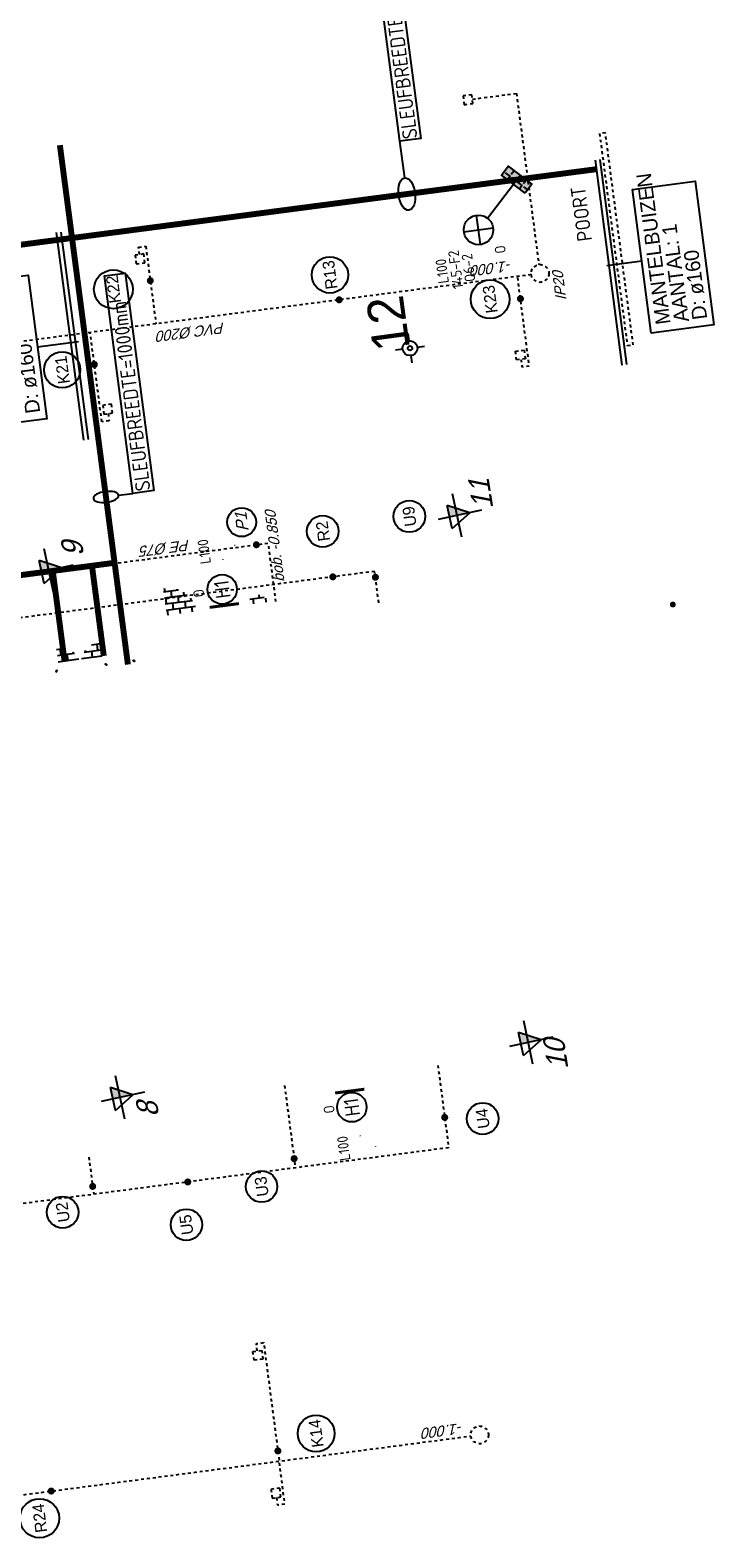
# Model space of a CAD drawing. Header units: metres. Extents: x 118052 to 118564, y 454784 to 455719.
# Tile 99 of 160: x 118535 to 118559, y 455186 to 455237. Entities that reach past the tile are written whole.
import ezdxf
from ezdxf.enums import TextEntityAlignment as Align

# ---------------------------------------------------------------- set-up
doc = ezdxf.new("R2010")
doc.units = ezdxf.units.M
doc.header["$LTSCALE"] = 0.5
for name, pattern in [('DASHED', [19.049999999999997, 12.7, -6.35]), ('Tauw_HIDDEN3', [2.8, 2, -0.8]), ('Tauw_L_Center2', [6.4990000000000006, 4, -0.833, 0.833, -0.833])]:
    doc.linetypes.add(name, pattern=pattern)
for name, color, linetype in [('28HH2-D2_STAALPROFIEL', 6, 'Continuous'), ('EL6312--', 6, 'Continuous'), ('EL_N_A_EB00----REVISIE~-_-----', 1, 'Continuous'), ('GRAAFWERKZAAMHEDEN', 6, 'Continuous'), ('KABELLOOP', 6, 'Continuous'), ('Koningsstal VIEUWPORT', 254, 'Continuous'), ('M01', 6, 'Continuous'), ('ZU_N_-_AL999---LK_pvc125_sdr34__20_^200~M_-----', 7, 'Continuous'), ('ZU_N_-_AL999---LP_PE-75_sdr00__18_^200~-_-----', 7, 'Continuous'), ('ZU_N_-_AL999---LP_PE-75_sdr00__18_^200~N_-----', 7, 'Continuous'), ('ZU_N_-_AL999---LR_pvc160_sdr34__20_^200~M_-----', 7, 'Continuous'), ('ZU_N_-_AL999---LR_pvc200_sdr34__18_^200~-_-----', 7, 'Continuous'), ('ZU_N_-_AL999---LR_pvc200_sdr34__18_^200~N_-----', 7, 'Continuous'), ('ZU_N_-_AL999---LR_pvc200_sdr34__20_^200~M_-----', 7, 'Continuous'), ('ZU_N_-_AL999---LU_pvc110_sdr34__20_^200~M_-----', 7, 'Continuous'), ('ZU_N_-_AL999---LU_pvc125_sdr34__20_^200~M_-----', 7, 'Continuous'), ('ZU_N_-_AL999---SYM_HWAINSPECTIEPUT__18_^200~-_-----', 7, 'Continuous'), ('ZU_N_-_EL999---LK_pvc125_sdr34~H_-----', 2, 'Tauw_L_Center2'), ('ZU_N_-_EL999---LP_PE-75_sdr00~H_-----', 2, 'Tauw_L_Center2'), ('ZU_N_-_EL999---LR_pvc160_sdr34~H_-----', 2, 'Tauw_L_Center2'), ('ZU_N_-_EL999---LR_pvc200_sdr34~H_-----', 2, 'Tauw_L_Center2'), ('ZU_N_-_EL999---LU_pvc110_sdr34~H_-----', 2, 'Tauw_L_Center2'), ('ZU_N_-_EL999---LU_pvc125_sdr34~H_-----', 2, 'Tauw_L_Center2'), ('ZU_N_-_EL999---LU_pvc160_sdr34~H_-----', 2, 'Tauw_L_Center2'), ('ZU_N_-_EL999---SYM_HWAINSPECTIEPUT~-_002--', 2, 'Tauw_L_Center2'), ('ZU_N_-_EL999---SYM_STRAATKOLK~-_----c', 7, 'Tauw_L_Center2'), ('ZU_N_-_MB00----SYM_SONDERING~-_001--', 1, 'Continuous'), ('ZU_N_-_ML999---LK_pvc125_sdr34__20_^200~M_-----', 7, 'Continuous'), ('ZU_N_-_ML999---LR_pvc160_sdr34__20_^200~M_-----', 7, 'Continuous'), ('ZU_N_-_ML999---LR_pvc200_sdr34__20_^200~M_-----', 7, 'Continuous'), ('ZU_N_-_ML999---LU_pvc110_sdr34__20_^200~M_-----', 7, 'Continuous'), ('ZU_N_-_ML999---LU_pvc125_sdr34__20_^200~M_-----', 7, 'Continuous'), ('ZU_N_-_TB00----tekst__35_^200~-_-----', 7, 'Continuous'), ('ZU_N_A_HV02----_arcering verharding ov betonstraatsteen-halfsteensverband~v_-----', 14, 'Continuous'), ('ZU_N_D_EVRH----POORT~-_009J-', 9, 'Tauw_HIDDEN3'), ('ZU_N_L_AB00----AFRASTERING__18_^200~-_-----', 7, 'Continuous')]:
    doc.layers.add(name, color=color, linetype=linetype)
doc.layers.add('K100', color=6, linetype='DASHED', lineweight=100)
doc.layers.add('ZU_N_-_AL999---LP_PE-75_sdr00__20_^200~Mt-----', color=7, linetype='Continuous', plot=False)
doc.layers.add('ZU_N_-_ML999---LP_PE-75_sdr00__20_^200~Mt-----', color=7, linetype='Continuous', plot=False)
doc.styles.add('BURO-018', font='Isocp.shx', dxfattribs={"height": 360})
doc.styles.add('BURO-025', font='Isocp.shx', dxfattribs={"height": 500})
doc.styles.add('tcb_isocp', font='tcb_isocp.shx')
pattern_1 = [(90, (-240156.4942222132, 6213.1519820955), (-209.55, 1.77635683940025e-14), []), (179.9999999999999, (-240156.4942222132, 6213.1519820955), (-6.394884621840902e-14, -419.1), [209.5499999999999, -209.5499999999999]), (179.9999999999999, (-240156.4942222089, 6422.701982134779), (-6.394884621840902e-14, -419.1), [-209.5499999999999, 209.5499999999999])]

# ---------------------------------------------------------------- blocks, each defined once
blk = doc.blocks.new('M01')
for points in [[(-1, 0), (-0.5, 0)], [(0, 0.5000000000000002), (0, 1)], [(0.5, 0), (1, 0)], [(0, -0.5000000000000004), (0, -1)]]:
    blk.add_lwpolyline(points)
for radius in [0.5, 0.15]:
    blk.add_circle((0, 0), radius)
blk = doc.blocks.new('zusondg1')
for p, q in [((0, -1.056103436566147), (0, 0.819315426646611)), ((-0.9336846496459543, 0), (0.933684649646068, 0)), ((-0.5, 0.314618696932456), (0, -0.5514067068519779)), ((-0.5, 0.314618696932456), (0.5, 0.314618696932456)), ((0, -0.5514067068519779), (0.5, 0.314618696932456))]:
    blk.add_line(p, q)
for points in [[(0, -0.5514067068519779), (0, 0.314618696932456), (0.5, 0.314618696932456)], [(0, -0.5514067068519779), (0, 0.314618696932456), (0.5, 0.314618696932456), (0, -0.5514067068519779)]]:
    blk.add_solid(points)
blk = doc.blocks.new('E00172')
at = {"color": 0, "linetype": 'Continuous', "const_width": 0.5}
blk.add_lwpolyline([(-2.499999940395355, 0.75), (2.5, 0.75)], dxfattribs=at)
at = {"color": 0, "linetype": 'Continuous'}
blk.add_circle((0, 3.500000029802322), 2.5, dxfattribs=at)
at = {"color": 0, "linetype": 'Continuous', "style": 'BURO-018'}
for tag, p in [('E_GKAST', (5.960464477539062e-08, 11.5)), ('E_GROEP', (5.960464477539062e-08, 8.500000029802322)), ('E_SGROEP', (4.500000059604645, 8.500000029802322)), ('E_ARMCODE', (0, 3.500000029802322)), ('E_SLET', (4.500000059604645, 2.500000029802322))]:
    blk.add_attdef(tag, text='', height=1.8, dxfattribs=at).set_placement(p, align=Align.MIDDLE)
blk = doc.blocks.new('E00525')
at = {"linetype": 'ByBlock'}
h = blk.add_hatch(dxfattribs=at)
h.set_pattern_fill('ANGLE', color=0, scale=0.18438609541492, style=0)
h.set_pattern_definition([(360, (-37.67331033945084, -34.01927211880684), (5.551115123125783e-17, 1.287936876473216), [0.9366813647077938, -0.3512555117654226]), (90, (-37.67331033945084, -34.01927211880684), (-1.287936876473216, 1.387778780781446e-16), [0.9366813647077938, -0.3512555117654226])])
edge = h.paths.add_edge_path()
edge.add_line((-2.522521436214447, 2.863310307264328), (2.522521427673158, 2.863310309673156))
edge.add_line((2.522521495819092, 2.863310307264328), (2.522521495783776, 1.000000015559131))
edge.add_line((2.522521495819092, 1.000000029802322), (-2.522521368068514, 1.000000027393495))
edge.add_line((-2.522521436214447, 1), (-2.522521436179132, 2.863310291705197))
h = blk.add_hatch(color=0, dxfattribs=at)
edge = h.paths.add_edge_path()
edge.add_line((-2.522521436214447, 2.863310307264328), (2.522521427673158, 2.863310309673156))
edge.add_line((2.522521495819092, 2.863310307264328), (2.522521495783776, 1.000000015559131))
edge.add_line((2.522521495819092, 1.000000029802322), (-2.522521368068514, 1.000000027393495))
edge.add_line((-2.522521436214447, 1), (-2.522521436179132, 2.863310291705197))
at = {"color": 0, "linetype": 'ByBlock'}
for p, q in [((-1.767766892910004, 14.38605433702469), (1.767767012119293, 10.85052046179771)), ((1.767766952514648, 14.38605433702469), (-1.767766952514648, 10.85052043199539)), ((5.960464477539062e-08, 10.0973382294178), (1.192092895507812e-07, 2.863310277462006))]:
    blk.add_line(p, q, dxfattribs=at)
blk.add_lwpolyline([(-2.522521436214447, 2.863310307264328), (2.522521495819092, 2.863310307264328), (2.522521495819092, 1.000000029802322), (-2.522521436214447, 1)], close=True, dxfattribs=at)
blk.add_circle((0, 12.61828738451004), 2.500000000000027, dxfattribs=at)
at = {"color": 0, "linetype": 'ByBlock', "style": 'BURO-018'}
for tag, p in [('E_GKAST', (5.960464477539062e-08, 20.61828738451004)), ('E_GROEP', (5.960464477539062e-08, 17.61828738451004)), ('E_SGROEP', (4.500000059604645, 17.61828738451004)), ('E_ARMCODE', (0, 12.61828738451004)), ('E_SLET', (4.500000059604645, 11.61828738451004))]:
    blk.add_attdef(tag, text='', height=1.8, dxfattribs=at).set_placement(p, align=Align.MIDDLE)
blk = doc.blocks.new('A$C051E189E')
at = {"layer": 'EL6312--'}
ref = blk.add_blockref('E00172', (-688.6164262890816, -80190.45264574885), dxfattribs=dict(at, xscale=199.9999999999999, yscale=199.9999999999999, zscale=199.9999999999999, rotation=269.9226929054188))
ref.add_attrib('E_ARMCODE', 'H1', dxfattribs={"layer": '0', "color": 2, "linetype": 'Continuous', "height": 500, "rotation": 2.219811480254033e-05, "style": 'BURO-025'}).set_placement((11.38294237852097, -80191.3971298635), align=Align.MIDDLE)
ref.add_attrib('E_SLET', 'O', dxfattribs={"layer": '0', "color": 1, "linetype": 'Continuous', "height": 360, "rotation": 2.219811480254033e-05, "style": 'BURO-018'}).set_placement((-16.3596059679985, -79383.75977525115), align=Align.MIDDLE)
ref.add_attrib('E_GROEP', '.', dxfattribs={"layer": '0', "color": 1, "linetype": 'Continuous', "height": 360, "rotation": 2.219811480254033e-05, "style": 'BURO-018'}).set_placement((1011.382032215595, -80192.74640476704), align=Align.MIDDLE)
ref.add_attrib('E_GKAST', 'L100', dxfattribs={"layer": '0', "color": 1, "linetype": 'Continuous', "height": 360, "rotation": 2.219811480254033e-05, "style": 'BURO-018'}).set_placement((1357.824037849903, -79750.79183277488), align=Align.MIDDLE)
ref.add_attrib('E_SGROEP', '.', dxfattribs={"layer": '0', "color": 1, "linetype": 'Continuous', "height": 360, "rotation": 2.219811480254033e-05, "style": 'BURO-018'}).set_placement((1439.628814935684, -80651.38201087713), align=Align.MIDDLE)
ref = blk.add_blockref('E00172', (-17241.50111585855, -82268.17583349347), dxfattribs=dict(at, xscale=199.9999999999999, yscale=199.9999999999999, zscale=199.9999999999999, rotation=89.92269290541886))
ref.add_attrib('E_ARMCODE', 'H1', dxfattribs={"layer": '0', "color": 2, "linetype": 'Continuous', "height": 500, "rotation": 2.219811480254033e-05, "style": 'BURO-025'}).set_placement((-17941.50048458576, -82267.23134937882), align=Align.MIDDLE)
ref.add_attrib('E_SLET', 'O', dxfattribs={"layer": '0', "color": 1, "linetype": 'Continuous', "height": 360, "rotation": 2.219811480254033e-05, "style": 'BURO-018'}).set_placement((-17913.7585478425, -81492.17886897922), align=Align.MIDDLE)
ref.add_attrib('E_GROEP', '.', dxfattribs={"layer": '0', "color": 1, "linetype": 'Continuous', "height": 360, "rotation": 2.219811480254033e-05, "style": 'BURO-018'}).set_placement((-18941.49957442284, -82265.88207447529), align=Align.MIDDLE)
ref.add_attrib('E_GKAST', 'L100', dxfattribs={"layer": '0', "color": 1, "linetype": 'Continuous', "height": 360, "rotation": 2.219811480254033e-05, "style": 'BURO-018'}).set_placement((-19287.94192659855, -81810.75219544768), align=Align.MIDDLE)
ref.add_attrib('E_SGROEP', '.', dxfattribs={"layer": '0', "color": 1, "linetype": 'Continuous', "height": 360, "rotation": 2.219811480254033e-05, "style": 'BURO-018'}).set_placement((-19369.74599808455, -82735.96391153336), align=Align.MIDDLE)
ref = blk.add_blockref('E00525', (12742.79491394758, -92159.91859996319), dxfattribs=dict(at, xscale=200, yscale=200, zscale=200, rotation=45.31206889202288))
ref.add_attrib('E_SGROEP', 'Q6-2', dxfattribs={"layer": '0', "color": 1, "linetype": 'ByBlock', "height": 360, "style": 'BURO-018'}).set_placement((9719.161192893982, -89880.66288164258), align=Align.MIDDLE)
ref.add_attrib('E_GKAST', 'L100', dxfattribs={"layer": '0', "color": 1, "linetype": 'ByBlock', "height": 360, "style": 'BURO-018'}).set_placement((9722.326311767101, -88979.99178874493), align=Align.MIDDLE)
ref.add_attrib('E_GROEP', '145-F2', dxfattribs={"layer": '0', "color": 1, "linetype": 'ByBlock', "height": 360, "style": 'BURO-018'}).set_placement((9715.825312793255, -89443.61111852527), align=Align.MIDDLE)
ref.add_attrib('E_SLET', 'O', dxfattribs={"layer": '0', "color": 1, "linetype": 'ByBlock', "height": 360, "style": 'BURO-018'}).set_placement((10196.95387291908, -91023.6606246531), align=Align.MIDDLE)
at = {"layer": 'K100', "color": 2, "style": 'BURO-025'}
blk.add_text('POORT', height=500, dxfattribs=at).set_placement((10097.83829933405, -94159.90334999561))
blk = doc.blocks.new('A$C6DFC50BF')
at = {"layer": 'GRAAFWERKZAAMHEDEN'}
for p, q in [((8965.56988298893, -75052.35306847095), (8965.569883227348, -76455.0780979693)), ((5633.243916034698, -76196.48988610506), (12715.57965314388, -76196.48988610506)), ((5633.243915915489, -76356.48988604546), (12715.57965314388, -76356.48988607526)), ((3627.677342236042, -77122.69189327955), (3627.67734259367, -77612.78160214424)), ((13017.18974155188, -88133.91456878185), (14270.83826082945, -88133.91456878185)), ((5772.434570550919, -94616.58284714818), (12772.43473500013, -94616.58284714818)), ((5772.434627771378, -94776.58284714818), (12772.43473494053, -94776.58284717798)), ((9175.02816605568, -95731.83696606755), (9175.028165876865, -94542.94922429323))]:
    blk.add_line(p, q, dxfattribs=at)
for points in [[(6512.137572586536, -72909.26000076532), (11419.00219339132, -72909.26000076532), (11419.00219339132, -75052.35306850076), (6512.137572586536, -75052.35306847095)], [(3627.677342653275, -77612.78160214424), (11050.85927063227, -77612.78160214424), (11050.85927069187, -78326.47268122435), (3627.677342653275, -78326.47268122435)], [(14270.83826082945, -88133.91456878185), (21694.02018880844, -88133.91456878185), (21694.02018880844, -88847.60564786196), (14270.83826082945, -88847.60564786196)], [(6721.595855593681, -95731.83696603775), (11628.46047639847, -95731.83696606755), (11628.46047633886, -97873.49270752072), (6721.595855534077, -97873.49270752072)]]:
    blk.add_lwpolyline(points, close=True, dxfattribs=at)
at = {"layer": 'GRAAFWERKZAAMHEDEN', "extrusion": (0, 0, -0.9999999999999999)}
blk.add_ellipse((3627.677342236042, -76692.86252257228), major_axis=(6.298087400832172e-09, -429.8293706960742), ratio=0.4219849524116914, dxfattribs=at)
at = {"layer": 'GRAAFWERKZAAMHEDEN'}
blk.add_ellipse((12467.74115282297, -88133.91456878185), major_axis=(549.4485887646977, 3.203271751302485e-09), ratio=0.5110715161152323, dxfattribs=at)
at = {"layer": 'KABELLOOP', "linetype": 'DASHED', "const_width": 200}
for points in [[(1377.838299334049, -55943.81955587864), (1377.846319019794, -76692.86271041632), (-2095.560815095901, -76692.86405277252)], [(12467.74115282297, -94597.11669272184), (12467.74115252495, -68829.90334999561), (16285.92845344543, -68836.26046454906)], [(1377.84602022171, -74579.9033190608), (-1700.561113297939, -74579.90450960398)], [(1377.84602022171, -75919.9033190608), (-1700.561113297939, -75919.90450960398)], [(15637.83829933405, -76692.86151987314), (1377.84631896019, -76692.86271041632)]]:
    blk.add_lwpolyline(points, dxfattribs=at)
at = {"layer": 'GRAAFWERKZAAMHEDEN', "color": 2}
for s, p in [('D: ø160', (6751.339828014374, -74857.93849730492)), ('MANTELBUIZEN', (6960.798111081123, -96423.63397589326)), ('AANTAL: 1', (6960.798111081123, -97056.7199448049)), ('D: ø160', (6960.798111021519, -97679.07813632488))]:
    blk.add_text(s, height=500, rotation=359.9837082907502, dxfattribs=at).set_placement(p)
at = {"layer": 'GRAAFWERKZAAMHEDEN', "color": 2, "style": 'BURO-025'}
for s, p in [('SLEUFBREEDTE=1000mm', (3661.710691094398, -78222.43714559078)), ('SLEUFBREEDTE=600mm', (14304.87160933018, -88743.5701122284))]:
    blk.add_text(s, height=500, rotation=359.9837082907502, dxfattribs=at).set_placement(p)
blk = doc.blocks.new('Leidingen')
at = {"layer": 'ZU_N_A_HV02----_arcering verharding ov betonstraatsteen-halfsteensverband~v_-----'}
h = blk.add_hatch(dxfattribs=at)
h.set_pattern_fill('BRICK', color=256, scale=32.99999999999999, angle=-7.416313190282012)
h.set_pattern_definition(pattern_1)
h.paths.add_polyline_path([(-263444.2935697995, -14512.64972291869), (-263930.5209955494, -14512.64972294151), (-263930.5209955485, -15220.84128826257, 0.3253126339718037)])
h = blk.add_hatch(dxfattribs=at)
h.set_pattern_fill('BRICK', color=256, scale=32.99999999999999, angle=-7.416313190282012)
h.set_pattern_definition(pattern_1)
h.paths.add_polyline_path([(-263930.5209956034, -15304.45815751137), (-263930.5209955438, -16012.6497229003), (-263444.2935697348, -16012.64972288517, 0.3253126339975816)])
h = blk.add_hatch(dxfattribs=at)
h.set_pattern_fill('BRICK', color=256, scale=32.99999999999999, angle=-7.416313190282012)
h.set_pattern_definition(pattern_1)
h.paths.add_polyline_path([(-261927.322362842, -18362.35845678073), (-262840.5209964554, -18362.35845683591), (-262840.5209964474, -19395.55174308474, 0.4131892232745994)])
h = blk.add_hatch(dxfattribs=at)
h.set_pattern_fill('BRICK', color=256, scale=32.99999999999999, angle=-7.416313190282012)
h.set_pattern_definition(pattern_1)
h.paths.add_polyline_path([(-262500.8915950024, -21296.14538459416, 0.02309533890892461), (-262497.4815077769, -21222.35845679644), (-262840.5209964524, -21222.3584568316), (-262840.5209964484, -21879.00683378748, 0.2211174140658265)])
at = {"layer": '28HH2-D2_STAALPROFIEL'}
for points in [[(-264215.3529435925, -14402.64972296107), (-264255.3529435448, -14402.64972296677), (-264255.3529434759, -14403.6497228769, 0.4142135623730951), (-264252.3529435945, -14406.64972288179), (-264225.3529434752, -14406.64972292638, -0.4142135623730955), (-264219.3529434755, -14412.64972290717, -1), (-264219.3529434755, -14412.64972290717), (-264219.3529434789, -14439.64972294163, 0.4142135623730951), (-264216.3529435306, -14442.64972289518), (-264215.3529434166, -14442.64972287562), (-264215.3529435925, -14402.64972296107)], [(-264215.3529434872, -16122.6497229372), (-264255.352943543, -16122.64972292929), (-264255.3529436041, -16121.64972296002, -0.4142135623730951), (-264252.3529434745, -16118.64972292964), (-264225.3529434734, -16118.64972295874, 0.4142135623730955), (-264219.3529434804, -16112.649722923, 1), (-264219.3529434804, -16112.649722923), (-264219.3529435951, -16085.64972287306, -0.4142135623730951), (-264216.3529435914, -16082.64972288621), (-264215.3529434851, -16082.64972292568), (-264215.3529434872, -16122.6497229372)], [(-264215.3529435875, -17072.35845677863), (-264255.3529435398, -17072.35845678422), (-264255.3529436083, -17071.35845681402, -0.4142135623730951), (-264252.3529435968, -17068.35845676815), (-264225.3529435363, -17068.35845674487, 0.4142135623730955), (-264219.3529434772, -17062.35845677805, 1), (-264219.3529434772, -17062.35845677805), (-264219.3529435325, -17035.35845667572, -0.4142135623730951), (-264216.3529435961, -17032.35845680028), (-264215.3529434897, -17032.35845683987), (-264215.3529435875, -17072.35845677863)]]:
    blk.add_lwpolyline(points, format="xyb", dxfattribs=at)
at = {"layer": 'ZU_N_-_EL999---LK_pvc125_sdr34~H_-----'}
for points in [[(-255814.3811245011, -17285.89162815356), (-256064.3811244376, -17285.8916281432), (-256064.3811245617, -17035.8916281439), (-253014.3811243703, -17035.89162798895)], [(-250614.3811244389, -19034.94159325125), (-250364.3811244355, -19034.94159321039), (-250364.3811243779, -19284.94159320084), (-253014.3636028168, -19284.94159324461)], [(-246864.3811520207, -30904.963668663), (-246864.381151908, -32408.97748887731), (-252714.3798938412, -32408.97748769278)]]:
    blk.add_lwpolyline(points, dxfattribs=at)
at = {"layer": 'ZU_N_-_EL999---LK_pvc125_sdr34~H_-----', "flags": 128}
for points in [[(-292941.8967085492, -18169.8324638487), (-293191.8967086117, -18169.83246388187), (-293191.8967086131, -18419.83246386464), (-291732.1112831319, -18419.832464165)], [(-287935.3638142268, -18169.83246387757), (-287685.3638143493, -18169.83246388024), (-287685.3638142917, -18419.83246387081), (-291732.1112831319, -18419.832464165)], [(-255814.3811240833, -31390.78708231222), (-256064.3811240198, -31390.78708230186), (-256064.3811240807, -31640.7870823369), (-253014.3811246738, -31640.78708231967)]]:
    blk.add_lwpolyline(points, dxfattribs=at)
at = {"layer": 'ZU_N_-_EL999---LP_PE-75_sdr00~H_-----', "flags": 128}
blk.add_lwpolyline([(-118553.1989605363, 6962.016680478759), (-242100.8711517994, 6918.149949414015), (-260869.9927551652, 6918.149949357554), (-260869.9927551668, -569.120819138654), (-260869.9927551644, -22082.3711988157), (-262858.1002473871, -22082.37119882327)], dxfattribs=at)
at = {"layer": 'ZU_N_-_EL999---LR_pvc160_sdr34~H_-----'}
blk.add_lwpolyline([(-291732.1112830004, -65.07610740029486), (-291732.1112830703, -24968.14670991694)], dxfattribs=at)
at = {"layer": 'ZU_N_-_EL999---LR_pvc200_sdr34~H_-----'}
for points in [[(-253014.3798937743, -32108.97748757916), (-253014.3369868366, 897.7337181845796)], [(-253014.3798937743, -32108.97748757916), (-253014.3798936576, -31640.78708231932)]]:
    blk.add_lwpolyline(points, dxfattribs=at)
at = {"layer": 'ZU_N_-_EL999---LU_pvc110_sdr34~H_-----'}
for points in [[(-280686.5042719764, -13362.35845676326), (-281957.1873227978, -13362.35845675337)], [(-279145.5209967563, -20252.35845679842), (-281957.1873233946, -20252.35845679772)], [(-279145.5209968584, -25492.35845669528), (-281957.1873244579, -25492.35845668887)], [(-263355.5209956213, -25542.35845676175), (-262284.4050102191, -25542.35845673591)]]:
    blk.add_lwpolyline(points, dxfattribs=at)
at = {"layer": 'ZU_N_-_EL999---LU_pvc125_sdr34~H_-----'}
blk.add_lwpolyline([(-281957.1873244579, -25492.35845668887), (-281957.187323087, 1194.985568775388)], dxfattribs=at)
at = {"layer": 'ZU_N_-_EL999---LU_pvc160_sdr34~H_-----'}
blk.add_lwpolyline([(-262284.4050102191, -25542.35845673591), (-262284.4050105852, 1196.853516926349)], dxfattribs=at)
at = {"layer": 'ZU_N_-_EL999---SYM_HWAINSPECTIEPUT~-_002--', "lineweight": -3}
for centre in [(-291732.11128313, -25268.14670993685), (-253014.3798937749, -32408.97748760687)]:
    blk.add_circle(centre, 299.9999999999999, dxfattribs=at)
at = {"layer": 'ZU_N_-_EL999---SYM_STRAATKOLK~-_----c', "lineweight": -3}
for points in [[(-255814.381124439, -17435.89162823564), (-255514.3811244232, -17435.89162821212), (-255514.3811243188, -17135.89162813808), (-255814.3811245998, -17135.89162800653)], [(-292941.8967084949, -18319.83246398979), (-292641.8967084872, -18319.83246408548), (-292641.8967084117, -18019.83246388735), (-292941.8967086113, -18019.83246376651)], [(-287935.3638142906, -18319.8324640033), (-288235.3638143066, -18319.83246408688), (-288235.3638144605, -18019.83246391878), (-287935.3638142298, -18019.83246380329)], [(-250914.3811245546, -19184.94159327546), (-250614.3811244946, -19184.94159325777), (-250614.3811244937, -18884.94159317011), (-250914.3811246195, -18884.94159305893)], [(-247014.381151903, -30904.96366869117), (-246714.3811519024, -30904.96366872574), (-246714.3811519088, -30604.96366863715), (-247014.3811520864, -30604.96366851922)], [(-255514.3811240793, -31540.78708236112), (-255814.3811240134, -31540.78708233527), (-255814.3811242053, -31240.78708234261), (-255514.3811239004, -31240.7870821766)]]:
    blk.add_lwpolyline(points, close=True, dxfattribs=at)
at = {"layer": 'ZU_N_-_ML999---LK_pvc125_sdr34__20_^200~M_-----', "flags": 128}
for points in [[(-254105.7947164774, -17035.89162804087, 0, 0, 0), (-254101.2448318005, -17155.80534097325, 0, 91.82399999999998, 0), (-254101.5915329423, -17146.66791608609, 91.82399999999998, 169.728, 0), (-254102.5770379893, -17120.6946058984, 169.728, 221.712, 0), (-254104.0539305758, -17081.77061468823, 221.712, 240, 0), (-254105.7947164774, -17035.89162804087, 240, 221.712, 0), (-254107.5355024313, -16990.01264150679, 221.712, 169.728, 0), (-254109.0123950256, -16951.08865035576, 169.728, 91.82399999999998, 0), (-254109.9979000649, -16925.11534010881, 91.82399999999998, 0, 0), (-254110.3446012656, -16915.9779151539, 0, 0, 0), (-254105.7947164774, -17035.89162804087, 0, 0, 0), (-254124.4910121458, -16543.14459298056, 0, 0, 0)], [(-291382.0289264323, -18419.83246408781, 0, 0, 0), (-291417.2414160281, -18305.11506961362, 0, 91.82399999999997, 0), (-291414.558224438, -18313.85653502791, 91.82399999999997, 169.728, 0), (-291406.9311991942, -18338.70432271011, 169.728, 221.7119999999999, 0), (-291395.5012249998, -18375.94158894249, 221.7119999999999, 239.9999999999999, 0), (-291382.0289264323, -18419.83246408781, 239.9999999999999, 221.7119999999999, 0), (-291368.556627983, -18463.72333921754, 221.7119999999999, 169.728, 0), (-291357.1266538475, -18500.96060538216, 169.728, 91.82399999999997, 0), (-291349.4996286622, -18525.80839299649, 91.82399999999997, 0, 0), (-291346.8164370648, -18534.54985841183, 0, 0, 0), (-291382.0289264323, -18419.83246408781, 0, 0, 0), (-291147.3153859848, -19184.49654101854, 0, 0, 0)], [(-251540.5210192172, -19284.94159322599, 0, 0, 0), (-251528.8079755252, -19404.36857766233, 0, 91.82399999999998, 0), (-251529.7005094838, -19395.26824138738, 91.82399999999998, 169.728, 0), (-251532.2375547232, -19369.4003566, 169.728, 221.712, 0), (-251536.039608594, -19330.63435748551, 221.712, 240, 0), (-251540.5210192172, -19284.94159322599, 240, 221.712, 0), (-251545.0024296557, -19239.24882899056, 221.712, 169.728, 0), (-251548.8044837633, -19200.48282990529, 169.728, 91.82399999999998, 0), (-251551.341528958, -19174.61494506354, 91.82399999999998, 0, 0), (-251552.2340629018, -19165.51460879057, 0, 0, 0), (-251540.5210192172, -19284.94159322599, 0, 0, 0), (-251601.9511659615, -18658.59567008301, 0, 0, 0)], [(-253777.0524751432, -31640.78708230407, 0, 0, 0), (-253790.7351598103, -31760.00446411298, 0, 91.82399999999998, 0), (-253789.6925392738, -31750.92009968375, 91.82399999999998, 169.728, 0), (-253786.7288697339, -31725.0976147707, 169.728, 221.712, 0), (-253782.2874703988, -31686.39965259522, 221.712, 240, 0), (-253777.0524751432, -31640.78708230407, 240, 221.712, 0), (-253771.8174800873, -31595.17451204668, 221.712, 169.728, 0), (-253767.3760805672, -31556.47654983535, 169.728, 91.82399999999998, 0), (-253764.412411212, -31530.65406489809, 91.82399999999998, 0, 0), (-253763.3697906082, -31521.56970035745, 0, 0, 0), (-253777.0524751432, -31640.78708230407, 0, 0, 0), (-253734.6439332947, -31271.2809900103, 0, 0, 0)]]:
    blk.add_lwpolyline(points, format="xyseb", dxfattribs=at)
at = {"layer": 'ZU_N_-_ML999---LK_pvc125_sdr34__20_^200~M_-----'}
for centre, radius in [((-254147.6339727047, -15933.2042373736), 610.3792542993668), ((-251666.0358594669, -18005.18381001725), 656.5469571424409), ((-290964.3903438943, -19780.44089225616), 623.3869110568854), ((-253659.7435634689, -30618.67324399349), 656.8918751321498)]:
    blk.add_circle(centre, radius, dxfattribs=at)
at = {"layer": 'ZU_N_-_ML999---LP_PE-75_sdr00__20_^200~Mt-----', "flags": 128}
blk.add_lwpolyline([(-260869.992755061, -21685.67491019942, 0, 0, 0), (-260978.1822688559, -21737.58857997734, 0, 91.82399999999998, 0), (-260969.938228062, -21733.63275831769, 91.82399999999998, 169.728, 0), (-260946.5043792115, -21722.38825749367, 169.728, 221.712, 0), (-260911.3860631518, -21705.5370802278, 221.712, 240, 0), (-260869.992755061, -21685.67491019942, 240, 221.712, 0), (-260828.5994472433, -21665.81274013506, 221.712, 169.728, 0), (-260793.4811309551, -21648.9615629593, 169.728, 91.82399999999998, 0), (-260770.0472822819, -21637.71706211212, 91.82399999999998, 0, 0), (-260761.8032412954, -21633.76124041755, 0, 0, 0), (-260869.992755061, -21685.67491019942, 0, 0, 0), (-260489.6285130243, -21503.1608849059, 0, 0, 0)], format="xyseb", dxfattribs=at)
at = {"layer": 'ZU_N_-_ML999---LP_PE-75_sdr00__20_^200~Mt-----'}
blk.add_circle((-260048.6908971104, -21291.58132434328), 489.0724809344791, dxfattribs=at)
at = {"layer": 'ZU_N_-_ML999---LR_pvc160_sdr34__20_^200~M_-----', "flags": 128}
for points in [[(-291732.1112831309, -10628.92085484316, 0, 0, 0), (-291628.9914127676, -10690.29098052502, 0, 91.82399999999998, 0), (-291636.8491467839, -10685.61457691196, 91.82399999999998, 169.728, 0), (-291659.1849107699, -10672.32180766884, 169.728, 221.712, 0), (-291692.6576207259, -10652.40106488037, 221.712, 240, 0), (-291732.1112831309, -10628.92085484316, 240, 221.712, 0), (-291771.5649454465, -10605.44064469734, 221.712, 169.728, 0), (-291805.0376554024, -10585.51990190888, 169.728, 91.82399999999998, 0), (-291827.373419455, -10572.22713265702, 91.82399999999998, 0, 0), (-291835.2311534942, -10567.5507291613, 0, 0, 0), (-291732.1112831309, -10628.92085484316, 0, 0, 0), (-292023.7661388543, -10455.34717712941, 0, 0, 0)], [(-262284.4050103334, -24112.25999547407, 0, 0, 0), (-262403.9640958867, -24122.53740149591, 0, 91.82399999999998, 0), (-262394.8536934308, -24121.75426314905, 91.82399999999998, 169.728, 0), (-262368.9571955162, -24119.5281770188, 169.728, 221.712, 0), (-262330.1483163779, -24116.1921310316, 221.712, 240, 0), (-262284.4050103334, -24112.25999547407, 240, 221.712, 0), (-262238.6617042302, -24108.32785998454, 221.712, 169.728, 0), (-262199.8528249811, -24104.99181401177, 169.728, 91.82399999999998, 0), (-262173.956327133, -24102.76572787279, 91.82399999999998, 0, 0), (-262164.8459247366, -24101.98258957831, 0, 0, 0), (-262284.4050103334, -24112.25999547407, 0, 0, 0), (-261244.212556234, -24022.84412147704, 0, 0, 0)]]:
    blk.add_lwpolyline(points, format="xyseb", dxfattribs=at)
at = {"layer": 'ZU_N_-_ML999---LR_pvc160_sdr34__20_^200~M_-----'}
for centre, radius in [((-292593.3733971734, -10116.35461532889), 662.8486899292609), ((-260710.5464825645, -23976.96970825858), 535.6341475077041)]:
    blk.add_circle(centre, radius, dxfattribs=at)
at = {"layer": 'ZU_N_-_ML999---LR_pvc200_sdr34__20_^200~M_-----', "flags": 128}
blk.add_lwpolyline([(-253014.3811244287, -25546.72367116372, 0, 0, 0), (-253131.3199787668, -25573.65514621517, 0, 91.82399999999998, 0), (-253122.4092380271, -25571.60296781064, 91.82399999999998, 169.728, 0), (-253097.0802821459, -25565.76961028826, 169.728, 221.712, 0), (-253059.1219300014, -25557.02765356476, 221.712, 240, 0), (-253014.3811244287, -25546.72367116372, 240, 221.712, 0), (-252969.6403186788, -25536.41968878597, 221.712, 169.728, 0), (-252931.681966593, -25527.6777319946, 169.728, 91.82399999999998, 0), (-252906.3530108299, -25521.84437445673, 91.82399999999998, 0, 0), (-252897.4422700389, -25519.79219611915, 0, 0, 0), (-253014.3811244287, -25546.72367116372, 0, 0, 0), (-252736.2918108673, -25482.6786155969, 0, 0, 0)], format="xyseb", dxfattribs=at)
at = {"layer": 'ZU_N_-_ML999---LR_pvc200_sdr34__20_^200~M_-----'}
blk.add_circle((-252136.0833386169, -25344.44825911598), 615.9203207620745, dxfattribs=at)
at = {"layer": 'ZU_N_-_ML999---LU_pvc110_sdr34__20_^200~M_-----', "flags": 128}
for points in [[(-281687.4822040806, -13362.35845670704, 0, 0, 0), (-281621.6226156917, -13462.6705428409, 0, 91.82399999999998, 0), (-281626.6411163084, -13455.02676185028, 91.82399999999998, 169.728, 0), (-281640.9063031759, -13433.29916407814, 169.728, 221.712, 0), (-281662.2843256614, -13400.73786090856, 221.712, 240, 0), (-281687.4822040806, -13362.35845670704, 240, 221.712, 0), (-281712.6800825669, -13323.97905261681, 221.712, 169.728, 0), (-281734.0581049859, -13291.41774945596, 169.728, 91.82399999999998, 0), (-281748.3232918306, -13269.6901515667, 91.82399999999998, 0, 0), (-281753.3417925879, -13262.04637061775, 0, 0, 0), (-281687.4822040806, -13362.35845670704, 0, 0, 0), (-282127.8487052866, -12691.627231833, 0, 0, 0)], [(-281643.0794576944, -20252.35845677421, 0, 0, 0), (-281577.5372183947, -20352.87818059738, 0, 91.82399999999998, 0), (-281582.5315371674, -20345.218577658, 91.82399999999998, 169.728, 0), (-281596.7279860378, -20323.44600545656, 169.728, 221.712, 0), (-281618.0029969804, -20290.81730315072, 221.712, 240, 0), (-281643.0794576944, -20252.35845677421, 240, 221.712, 0), (-281668.1559182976, -20213.89961041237, 221.712, 169.728, 0), (-281689.4309291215, -20181.27090806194, 169.728, 91.82399999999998, 0), (-281703.6273781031, -20159.49833590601, 91.82399999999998, 0, 0), (-281708.6216968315, -20151.83873297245, 0, 0, 0), (-281643.0794576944, -20252.35845677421, 0, 0, 0), (-282145.8077450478, -19481.34255517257, 0, 0, 0)], [(-280923.2463868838, -25492.35845677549, 0, 0, 0), (-280904.0954095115, -25373.89647950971, 0, 91.82399999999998, 0), (-280905.5547140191, -25382.92328214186, 91.82399999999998, 169.728, 0), (-280909.7028157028, -25408.58214641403, 169.728, 221.712, 0), (-280915.9192230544, -25447.03490419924, 221.712, 240, 0), (-280923.2463868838, -25492.35845677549, 240, 221.712, 0), (-280930.5735508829, -25537.68200926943, 221.712, 169.728, 0), (-280936.789958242, -25576.13476711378, 169.728, 91.82399999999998, 0), (-280940.938059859, -25601.79363133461, 91.82399999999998, 0, 0), (-280942.3973643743, -25610.8204340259, 0, 0, 0), (-280923.2463868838, -25492.35845677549, 0, 0, 0), (-281043.2884414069, -26234.90119176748, 0, 0, 0)]]:
    blk.add_lwpolyline(points, format="xyseb", dxfattribs=at)
at = {"layer": 'ZU_N_-_ML999---LU_pvc110_sdr34__20_^200~M_-----', "ltscale": 0.005, "flags": 128}
blk.add_lwpolyline([(-262487.1163916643, -25542.35845676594, 0, 0, 0), (-262583.3429737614, -25470.66156023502, 0, 91.82400020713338, 0), (-262576.0105082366, -25476.124863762, 91.82400020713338, 169.7280003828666, 0), (-262555.1678305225, -25491.65441155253, 169.7280003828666, 221.7120005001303, 0), (-262523.932681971, -25514.92722411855, 221.7120005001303, 240.0000005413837, 0), (-262487.1163916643, -25542.35845676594, 240.0000005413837, 221.7120005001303, 0), (-262450.3001013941, -25569.78968934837, 221.7120005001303, 169.7280003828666, 0), (-262419.0649529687, -25593.06250195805, 169.7280003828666, 91.82400020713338, 0), (-262398.2222752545, -25608.59204974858, 91.82400020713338, 0, 0), (-262390.8898097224, -25614.05535327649, 0, 0, 0), (-262487.1163916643, -25542.35845676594, 0, 0, 0), (-261025.6872512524, -26631.24607587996, 0, 0, 0)], format="xyseb", dxfattribs=at)
at = {"layer": 'ZU_N_-_ML999---LU_pvc110_sdr34__20_^200~M_-----'}
for centre, radius in [((-282421.8207425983, -12243.87240909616), 535.6341475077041), ((-282436.1611672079, -19036.0381808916), 531.6023847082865), ((-281128.8658233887, -26764.25620379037), 536.2277660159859)]:
    blk.add_circle(centre, radius, dxfattribs=at)
at = {"layer": 'ZU_N_-_ML999---LU_pvc110_sdr34__20_^200~M_-----', "ltscale": 0.005}
blk.add_circle((-260594.7984212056, -26952.29449302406), 537.3427863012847, dxfattribs=at)
at = {"layer": 'ZU_N_-_ML999---LU_pvc125_sdr34__20_^200~M_-----', "flags": 128}
blk.add_lwpolyline([(-281957.187324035, -16577.61371221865, 0, 0, 0), (-281838.7713689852, -16597.04722902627, 0, 91.82399999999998, 0), (-281847.7946646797, -16595.5663950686, 91.82399999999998, 169.728, 0), (-281873.4435606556, -16591.3570953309, 169.728, 221.712, 0), (-281911.881379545, -16585.0489757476, 221.712, 240, 0), (-281957.187324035, -16577.61371221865, 240, 221.712, 0), (-282002.4932684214, -16570.1784487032, 221.712, 169.728, 0), (-282040.9310874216, -16563.87032910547, 169.728, 91.82399999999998, 0), (-282066.5799833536, -16559.66102943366, 91.82399999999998, 0, 0), (-282075.6032789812, -16558.18019542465, 0, 0, 0), (-281957.187324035, -16577.61371221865, 0, 0, 0), (-282863.7962095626, -16428.82802732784, 0, 0, 0)], format="xyseb", dxfattribs=at)
at = {"layer": 'ZU_N_-_ML999---LU_pvc125_sdr34__20_^200~M_-----'}
blk.add_circle((-283388.3812439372, -16342.73716187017), 531.6023847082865, dxfattribs=at)
at = {"layer": 'ZU_N_D_EVRH----POORT~-_009J-'}
blk.add_lwpolyline([(-255821.6008021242, -35031.32717773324), (-255824.2627307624, -35225.20009440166), (-248576.95664559, -35225.20009442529), (-248576.9566455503, -35025.20009443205), (-255824.262730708, -35025.20009441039)], dxfattribs=at)
at = {"layer": 'ZU_N_D_EVRH----POORT~-_009J-', "flags": 128}
blk.add_lwpolyline([(-253215.0173200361, -34871.52727941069, 0, 144, 0), (-252927.0173200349, -34871.52727937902, 0, 0, 0), (-251367.4615552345, -34871.52727937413, 0, 0, 0)], format="xyseb", dxfattribs=at)
at = {"layer": 'ZU_N_L_AB00----AFRASTERING__18_^200~-_-----', "flags": 128}
blk.add_lwpolyline([(-264709.8246083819, -35415.15613101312, 0, 0, 0), (-264709.8246085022, -35315.15613096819, 0, 76.51999999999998, 0), (-264709.8246085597, -35322.7761309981, 76.51999999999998, 141.44, 0), (-264709.8246084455, -35344.43613102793, 141.44, 184.76, 0), (-264709.8246084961, -35376.89613095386, 184.76, 200, 0), (-264709.8246083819, -35415.15613101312, 200, 184.76, 0), (-264709.8246083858, -35453.41613105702, 184.76, 141.44, 0), (-264709.8246084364, -35485.87613098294, 141.44, 76.51999999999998, 0), (-264709.8246083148, -35507.53613101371, 76.51999999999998, 0, 0), (-264709.8246083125, -35515.15613093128, 0, 0, 0), (-264709.8246083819, -35415.15613101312, 0, 0, 0), (-264709.8246075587, -36660.52539816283, 0, 0, 0), (-263982.8173252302, -36660.52539760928, 0, 0, 0)], format="xyseb", dxfattribs=at)
at = {"layer": 'EL_N_A_EB00----REVISIE~-_-----'}
for name in ['A$C051E189E', 'A$C6DFC50BF']:
    blk.add_blockref(name, (-262229.9305388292, 59850.06411849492), dxfattribs=at)
at = {"layer": 'M01'}
ref = blk.add_blockref('M01', (-254949.9846067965, -27712.76698888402), dxfattribs=dict(at, xscale=499.99999999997, yscale=499.99999999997, zscale=499.99999999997, rotation=0.280337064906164))
ref.add_attrib('TAG', '12', (-254949.9846067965, -27712.76698888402), dxfattribs={"layer": '0', "color": 81, "height": 1250, "rotation": 0.280337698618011})
at = {"layer": 'ZU_N_-_MB00----SYM_SONDERING~-_001--', "xscale": 799.9999999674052, "yscale": 800.0000000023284, "zscale": 799.9999999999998, "rotation": 4.735440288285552}
for p in [(-278825.673594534, -14677.23774279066), (-260822.1794215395, -14600.58579756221), (-278775.7674078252, -28632.28737474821), (-260772.2732348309, -28555.63542957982)]:
    blk.add_blockref('zusondg1', p, dxfattribs=at)
at = {"layer": 'ZU_N_-_AL999---LK_pvc125_sdr34__20_^200~M_-----', "style": 'tcb_isocp'}
for s, p in [('K21', (-254147.6339727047, -15933.2042373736)), ('K22', (-251666.0358594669, -18005.18381001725)), ('K23', (-253659.7435634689, -30618.67324399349))]:
    blk.add_text(s, height=399.9999999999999, dxfattribs=at).set_placement(p, align=Align.MIDDLE)
blk.add_text('K14', height=399.9999999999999, rotation=359.9999982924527, dxfattribs=at).set_placement((-290964.3903438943, -19780.44089225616), align=Align.MIDDLE)
at = {"layer": 'ZU_N_-_AL999---LP_PE-75_sdr00__18_^200~-_-----', "style": 'tcb_isocp', "oblique": 20.00023775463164}
blk.add_text('PE %%12975', height=359.9999999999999, rotation=90, dxfattribs=at).set_placement((-260405.662701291, -19460.16507190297))
at = {"layer": 'ZU_N_-_AL999---LP_PE-75_sdr00__18_^200~N_-----', "style": 'tcb_isocp', "oblique": 20.00023775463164}
blk.add_text('bob. -0.850', height=359.9999999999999, dxfattribs=at).set_placement((-262235.3186201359, -22471.62122084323))
at = {"layer": 'ZU_N_-_AL999---LP_PE-75_sdr00__20_^200~Mt-----', "style": 'tcb_isocp', "oblique": 20.00023775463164}
blk.add_text('P1', height=399.9999999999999, dxfattribs=at).set_placement((-260048.6908971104, -21291.58132434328), align=Align.MIDDLE)
at = {"layer": 'ZU_N_-_AL999---LR_pvc160_sdr34__20_^200~M_-----', "style": 'tcb_isocp'}
for s, p in [('R24', (-292593.3733971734, -10116.35461532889)), ('R2', (-260710.5464825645, -23976.96970825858))]:
    blk.add_text(s, height=399.9999999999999, dxfattribs=at).set_placement(p, align=Align.MIDDLE)
at = {"layer": 'ZU_N_-_AL999---LR_pvc200_sdr34__18_^200~-_-----', "ltscale": 0.005, "style": 'tcb_isocp', "oblique": 20.00023775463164}
blk.add_text('PVC %%129200', height=360.0000008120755, rotation=90, dxfattribs=at).set_placement((-253264.7463656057, -21590.27283322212))
at = {"layer": 'ZU_N_-_AL999---LR_pvc200_sdr34__18_^200~N_-----', "style": 'tcb_isocp', "oblique": 20.00023775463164}
for p in [(-291254.8032018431, -24738.23432915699), (-252447.9007913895, -31498.87730462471)]:
    blk.add_text('-1.000', height=359.9999999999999, rotation=90, dxfattribs=at).set_placement(p)
at = {"layer": 'ZU_N_-_AL999---LR_pvc200_sdr34__20_^200~M_-----', "style": 'tcb_isocp'}
blk.add_text('R13', height=399.9999999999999, dxfattribs=at).set_placement((-252136.0833386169, -25344.44825911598), align=Align.MIDDLE)
at = {"layer": 'ZU_N_-_AL999---LU_pvc110_sdr34__20_^200~M_-----', "style": 'tcb_isocp'}
for s, p in [('U2', (-282421.8207425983, -12243.87240909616)), ('U3', (-282436.1611672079, -19036.0381808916)), ('U4', (-281128.8658233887, -26764.25620379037))]:
    blk.add_text(s, height=399.9999999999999, dxfattribs=at).set_placement(p, align=Align.MIDDLE)
at = {"layer": 'ZU_N_-_AL999---LU_pvc110_sdr34__20_^200~M_-----', "ltscale": 0.005, "style": 'tcb_isocp'}
blk.add_text('U9', height=400.0000009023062, dxfattribs=at).set_placement((-260594.7984212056, -26952.29449302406), align=Align.MIDDLE)
at = {"layer": 'ZU_N_-_AL999---LU_pvc125_sdr34__20_^200~M_-----', "style": 'tcb_isocp'}
blk.add_text('U5', height=399.9999999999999, dxfattribs=at).set_placement((-283388.3812439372, -16342.73716187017), align=Align.MIDDLE)
at = {"layer": 'ZU_N_-_AL999---SYM_HWAINSPECTIEPUT__18_^200~-_-----', "style": 'tcb_isocp', "oblique": 20.00023775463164}
blk.add_text('IP20', height=359.9999999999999, rotation=359.9836860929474, dxfattribs=at).set_placement((-254021.89371776, -33181.33788867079))
at = {"layer": 'ZU_N_-_TB00----tekst__35_^200~-_-----', "style": 'tcb_isocp', "oblique": 20.00023775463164}
for s, p in [('8', (-279371.8664706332, -15548.03216928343)), ('9', (-260229.8055845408, -15492.31217166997)), ('10', (-279321.9602841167, -29503.0818012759)), ('11', (-260179.8993977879, -29447.36180369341))]:
    blk.add_text(s, height=699.9999999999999, rotation=1.435440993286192, dxfattribs=at).set_placement(p, align=Align.MIDDLE)

msp = doc.modelspace()

# ---------------------------------------------------------------- block references
at = {"layer": 'Koningsstal VIEUWPORT', "color": 6, "xscale": 0.0009975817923, "yscale": 0.0009975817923, "zscale": 0.0009975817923, "rotation": 97.46987594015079}
msp.add_blockref('Leidingen', (118487.8519961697, 455474.6886337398), dxfattribs=at)

doc.saveas('drawing.dxf')
